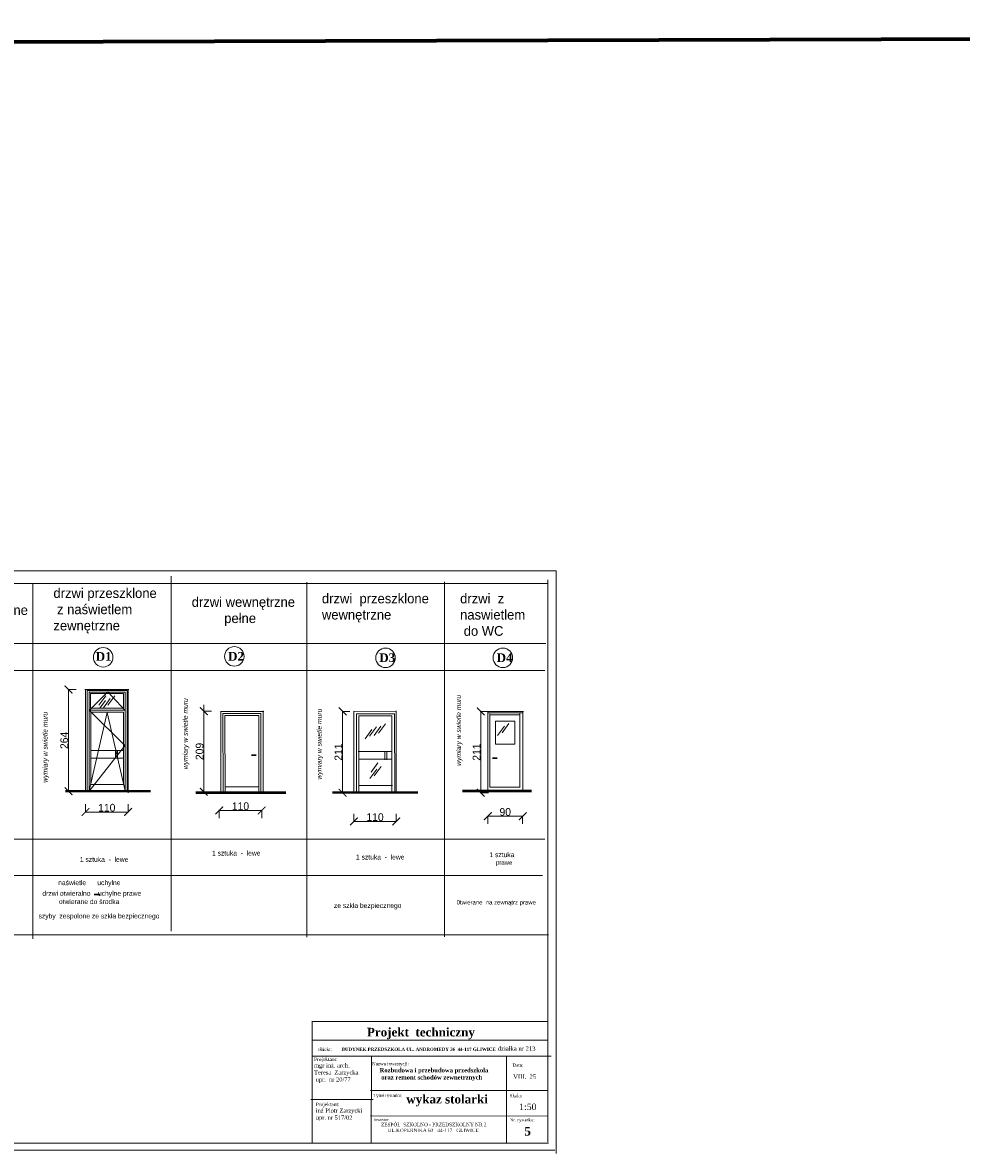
# Model space of a CAD drawing. Header units: millimetres. Extents: x 71367 to 297009, y -32559 to 7655.
# Tile 11 of 17: x 91966 to 94399, y -26356 to -23426. Entities that reach past the tile are written whole.
import ezdxf

# ---------------------------------------------------------------- set-up
doc = ezdxf.new("R2010")
doc.units = ezdxf.units.MM
doc.layers.get('0').update_dxf_attribs({"lineweight": 70})
doc.layers.add('wymiarowanie', color=7, linetype='Continuous', lineweight=30)
doc.styles.get("Standard").update_dxf_attribs({"font": 'phagspa.ttf'})
doc.dimstyles.new('ISO-25', dxfattribs={"dimtxt": 20, "dimasz": 20, "dimexe": 1.25, "dimexo": 0.625, "dimtad": 1, "dimdec": 0, "dimtxsty": 'Standard', "dimblk": 'ARCHTICK', "dimcen": 2.5, "dimclrd": 6, "dimclre": 6, "dimadec": 0, "dimazin": 0, "dimtfac": 1, "dimtdec": 0, "dimtmove": 0, "dimatfit": 3, "dimldrblk": 'ARCHTICK', "dimfxl": 20, "dimfxlon": 1, "dimlwd": 9, "dimlwe": 9, "dimarcsym": 0})

# ---------------------------------------------------------------- blocks, each defined once
blk = doc.blocks.new('_ArchTick')
at = {"color": 0, "linetype": 'ByBlock', "const_width": 0.15}
blk.add_lwpolyline([(-0.5, -0.5), (0.5, 0.5)], dxfattribs=at)
blk = doc.blocks.new('*D730')
at = {"color": 6, "lineweight": 9, "transparency": 16777216}
for p, q in [((93172, -25502.6), (93172, -25481.4)), ((93262.1, -25482.6), (93172, -25482.6)), ((93262.1, -25502.6), (93262.1, -25481.4))]:
    blk.add_line(p, q, dxfattribs=at)
at = {"layer": 'Defpoints', "color": 0, "lineweight": 25, "transparency": 16777216}
for p in [(93172, -25482.6), (93172, -25513.3), (93262.1, -25513.3)]:
    blk.add_point(p, dxfattribs=at)
at = {"color": 6, "lineweight": 9, "transparency": 16777216, "xscale": 20, "yscale": 20, "zscale": 20, "rotation": 180}
blk.add_blockref('_ArchTick', (93172, -25482.6), dxfattribs=at)
at = {"color": 6, "lineweight": 9, "transparency": 16777216, "xscale": 20, "yscale": 20, "zscale": 20}
blk.add_blockref('_ArchTick', (93262.1, -25482.6), dxfattribs=at)
at = {"color": 0, "lineweight": 20, "transparency": 16777216, "insert": (93217, -25471.7), "char_height": 20, "attachment_point": 5}
blk.add_mtext('90', dxfattribs=at)
blk = doc.blocks.new('*D731')
at = {"color": 6, "lineweight": 9, "transparency": 16777216}
for p, q in [((92475.8, -25487.7), (92475.8, -25466.4)), ((92585.7, -25487.7), (92585.7, -25466.4)), ((92585.7, -25467.7), (92475.8, -25467.7))]:
    blk.add_line(p, q, dxfattribs=at)
at = {"layer": 'Defpoints', "color": 0, "lineweight": 25, "transparency": 16777216}
for p in [(92475.8, -25467.7), (92475.8, -25505.1), (92585.7, -25504.5)]:
    blk.add_point(p, dxfattribs=at)
at = {"color": 6, "lineweight": 9, "transparency": 16777216, "xscale": 20, "yscale": 20, "zscale": 20, "rotation": 180}
blk.add_blockref('_ArchTick', (92475.8, -25467.7), dxfattribs=at)
at = {"color": 6, "lineweight": 9, "transparency": 16777216, "xscale": 20, "yscale": 20, "zscale": 20}
blk.add_blockref('_ArchTick', (92585.7, -25467.7), dxfattribs=at)
at = {"color": 0, "lineweight": 20, "transparency": 16777216, "insert": (92530.8, -25456.7), "char_height": 20, "attachment_point": 5}
blk.add_mtext('110', dxfattribs=at)
blk = doc.blocks.new('*D736')
at = {"color": 6, "lineweight": 9, "transparency": 16777216}
for p, q in [((92105, -25154.1), (92083.7, -25154.1)), ((92085, -25418.1), (92085, -25154.1)), ((92105, -25418.1), (92083.7, -25418.1))]:
    blk.add_line(p, q, dxfattribs=at)
at = {"layer": 'Defpoints', "color": 0, "lineweight": 25, "transparency": 16777216}
for p in [(92085, -25154.1), (92127.3, -25154.1), (92133.4, -25418.1)]:
    blk.add_point(p, dxfattribs=at)
at = {"color": 6, "lineweight": 9, "transparency": 16777216, "xscale": 20, "yscale": 20, "zscale": 20}
for p, rotation in [((92085, -25154.1), 90), ((92085, -25418.1), 270)]:
    blk.add_blockref('_ArchTick', p, dxfattribs=dict(at, rotation=rotation))
at = {"color": 0, "lineweight": 20, "transparency": 16777216, "insert": (92074, -25286.1), "char_height": 20, "attachment_point": 5, "rotation": 90}
blk.add_mtext('264', dxfattribs=at)
blk = doc.blocks.new('*D725')
at = {"color": 6, "lineweight": 9, "transparency": 16777216}
for p, q in [((92455.7, -25210.4), (92434.5, -25210.4)), ((92435.7, -25419.2), (92435.7, -25210.4)), ((92455.7, -25419.2), (92434.5, -25419.2))]:
    blk.add_line(p, q, dxfattribs=at)
at = {"layer": 'Defpoints', "color": 0, "lineweight": 25, "transparency": 16777216}
for p in [(92435.7, -25210.4), (92479.8, -25210.4), (92479.5, -25419.2)]:
    blk.add_point(p, dxfattribs=at)
at = {"color": 6, "lineweight": 9, "transparency": 16777216, "xscale": 20, "yscale": 20, "zscale": 20}
for p, rotation in [((92435.7, -25210.4), 90), ((92435.7, -25419.2), 270)]:
    blk.add_blockref('_ArchTick', p, dxfattribs=dict(at, rotation=rotation))
at = {"color": 0, "lineweight": 20, "transparency": 16777216, "insert": (92424.8, -25314.8), "char_height": 20, "attachment_point": 5, "rotation": 90}
blk.add_mtext('209', dxfattribs=at)
blk = doc.blocks.new('*D726')
at = {"color": 6, "lineweight": 9, "transparency": 16777216}
for p, q in [((93172.3, -25210.9), (93152.2, -25210.9)), ((93153.5, -25421.8), (93153.5, -25210.9)), ((93173.5, -25421.8), (93152.2, -25421.8))]:
    blk.add_line(p, q, dxfattribs=at)
at = {"layer": 'Defpoints', "color": 0, "lineweight": 25, "transparency": 16777216}
for p in [(93153.5, -25210.9), (93172.9, -25210.9), (93174.3, -25421.8)]:
    blk.add_point(p, dxfattribs=at)
at = {"color": 6, "lineweight": 9, "transparency": 16777216, "xscale": 20, "yscale": 20, "zscale": 20}
for p, rotation in [((93153.5, -25210.9), 90), ((93153.5, -25421.8), 270)]:
    blk.add_blockref('_ArchTick', p, dxfattribs=dict(at, rotation=rotation))
at = {"color": 0, "lineweight": 20, "transparency": 16777216, "insert": (93142.6, -25316.4), "char_height": 20, "attachment_point": 5, "rotation": 90}
blk.add_mtext('211', dxfattribs=at)
blk = doc.blocks.new('*D738')
at = {"color": 6, "lineweight": 9, "transparency": 16777216}
for p, q in [((92824.6, -25476.1), (92824.6, -25497.4)), ((92934.3, -25496.1), (92824.6, -25496.1)), ((92934.3, -25476.1), (92934.3, -25497.4))]:
    blk.add_line(p, q, dxfattribs=at)
at = {"layer": 'Defpoints', "color": 0, "lineweight": 25, "transparency": 16777216}
for p in [(92824.6, -25420.9), (92934.3, -25420.8), (92824.6, -25496.1)]:
    blk.add_point(p, dxfattribs=at)
at = {"color": 6, "lineweight": 9, "transparency": 16777216, "xscale": 20, "yscale": 20, "zscale": 20, "rotation": 180}
blk.add_blockref('_ArchTick', (92824.6, -25496.1), dxfattribs=at)
at = {"color": 6, "lineweight": 9, "transparency": 16777216, "xscale": 20, "yscale": 20, "zscale": 20}
blk.add_blockref('_ArchTick', (92934.3, -25496.1), dxfattribs=at)
at = {"color": 0, "lineweight": 20, "transparency": 16777216, "insert": (92879.5, -25485.1), "char_height": 20, "attachment_point": 5}
blk.add_mtext('110', dxfattribs=at)
blk = doc.blocks.new('*D739')
at = {"color": 6, "lineweight": 9, "transparency": 16777216}
for p, q in [((92129, -25451.7), (92129, -25472.9)), ((92239.4, -25451.7), (92239.4, -25472.9)), ((92239.4, -25471.7), (92129, -25471.7))]:
    blk.add_line(p, q, dxfattribs=at)
at = {"layer": 'Defpoints', "color": 0, "lineweight": 25, "transparency": 16777216}
for p in [(92129, -25418.1), (92239.4, -25418.1), (92129, -25471.7)]:
    blk.add_point(p, dxfattribs=at)
at = {"color": 6, "lineweight": 9, "transparency": 16777216, "xscale": 20, "yscale": 20, "zscale": 20, "rotation": 180}
blk.add_blockref('_ArchTick', (92129, -25471.7), dxfattribs=at)
at = {"color": 6, "lineweight": 9, "transparency": 16777216, "xscale": 20, "yscale": 20, "zscale": 20}
blk.add_blockref('_ArchTick', (92239.4, -25471.7), dxfattribs=at)
at = {"color": 0, "lineweight": 20, "transparency": 16777216, "insert": (92184.2, -25460.7), "char_height": 20, "attachment_point": 5}
blk.add_mtext('110', dxfattribs=at)
blk = doc.blocks.new('*D743')
at = {"color": 6, "lineweight": 9, "transparency": 16777216}
for p, q in [((92814.2, -25210.9), (92794.2, -25210.9)), ((92795.4, -25421.8), (92795.4, -25210.9)), ((92815.4, -25421.8), (92794.2, -25421.8))]:
    blk.add_line(p, q, dxfattribs=at)
at = {"layer": 'Defpoints', "color": 0, "lineweight": 25, "transparency": 16777216}
for p in [(92795.4, -25210.9), (92814.9, -25210.9), (92816.3, -25421.8)]:
    blk.add_point(p, dxfattribs=at)
at = {"color": 6, "lineweight": 9, "transparency": 16777216, "xscale": 20, "yscale": 20, "zscale": 20}
for p, rotation in [((92795.4, -25210.9), 90), ((92795.4, -25421.8), 270)]:
    blk.add_blockref('_ArchTick', p, dxfattribs=dict(at, rotation=rotation))
at = {"color": 0, "lineweight": 20, "transparency": 16777216, "insert": (92784.6, -25316.4), "char_height": 20, "attachment_point": 5, "rotation": 90}
blk.add_mtext('211', dxfattribs=at)

msp = doc.modelspace()

# ---------------------------------------------------------------- linework, layer by layer
at = {"color": 3, "lineweight": 70}
msp.add_line((107961.4, -23425.8), (71374.3, -23541.5), dxfattribs=at)
at = {"lineweight": 20}
for p, q in [((91259.6, -24846.8), (92314.5, -24846.8)), ((91261.7, -24846.7), (93348.8, -24846.7)), ((93348.8, -24846.7), (93348.8, -26356.5)), ((93327.7, -24879.2), (91287.1, -24879.2)), ((92351.5, -24860.2), (92351.5, -25780.5)), ((92702.9, -24875.7), (92702.9, -25795.9)), ((93059.3, -24875.3), (93059.3, -25795.6)), ((93327.7, -24869.8), (93327.7, -26327.3)), ((91992.6, -24881.3), (91992.6, -25800.6)), ((92142.1, -25164.6), (92227.1, -25164.6)), ((92227.1, -25164.6), (92227.1, -25203)), ((92184.8, -25213.5), (92138.6, -25416.7)), ((92185.2, -25213.4), (92231.7, -25417)), ((92479.8, -25211), (92479.8, -25211)), ((93171.7, -25212.8), (93171.7, -25212)), ((93191.5, -25236.5), (93241.9, -25236.5)), ((93191.5, -25296.3), (93191.5, -25236.5)), ((93241.9, -25236.5), (93241.9, -25296)), ((92138.3, -25418.1), (92230.3, -25301.3)), ((93241.9, -25296), (93191.5, -25296)), ((92559.5, -25323.8), (92571, -25323.8)), ((92559.5, -25325.5), (92571, -25325.5)), ((93184.3, -25331.2), (93195.8, -25331.2)), ((93184.3, -25332.6), (93195.8, -25332.6)), ((92435.7, -25389.7), (92435.7, -25421.8)), ((92127.4, -25418.1), (92127.4, -25418.1)), ((92819.9, -25420.9), (92819.9, -25420.9)), ((91287, -25789.7), (93329.1, -25789.7)), ((92716.9, -26014.6), (93328.2, -26014.6)), ((92716.9, -26063), (93328.2, -26063)), ((92715.9, -26104.1), (93336.2, -26104.8)), ((92713, -26217.1), (92874.8, -26217.2)), ((92716.5, -26303.5), (92716.5, -26329.7)), ((93329.4, -26329.7), (91284.1, -26329.7)), ((91253.3, -26348.2), (93345.5, -26348.2)), ((91259.8, -26348.3), (92315.6, -26348.3))]:
    msp.add_line(p, q, dxfattribs=at)
at = {"lineweight": 9}
for p, q in [((91283.8, -25035.1), (93322.3, -25035.1)), ((91270.4, -25105.2), (93319.3, -25105.2)), ((91270.4, -25542.3), (93319.3, -25542.3)), ((91264.9, -25636.5), (93313.7, -25636.5)), ((92716.5, -26097.8), (92716.5, -26014.2)), ((92716.5, -26097.8), (92716.5, -26303.5)), ((92870.1, -26104.1), (92869.8, -26329)), ((93220.5, -26104.6), (93219.9, -26329.7)), ((92867.6, -26193.1), (93328.3, -26193.7)), ((92867.6, -26259), (93328.4, -26259.8))]:
    msp.add_line(p, q, dxfattribs=at)
at = {"color": 3, "lineweight": 20}
for p, q in [((92127.3, -25154.1), (92241.1, -25154.1)), ((92128.9, -25416.6), (92128.9, -25154.2)), ((92239.4, -25421.7), (92239.4, -25153.8)), ((92478.6, -25211), (92591.1, -25210.8)), ((92479.8, -25421.1), (92479.8, -25210.5)), ((92589.5, -25420.7), (92589.5, -25209.9)), ((92824.6, -25421.1), (92824.6, -25210.4)), ((92824.6, -25422.6), (92824.6, -25212)), ((92825.3, -25210.7), (92934.3, -25211.4)), ((92934.3, -25420.7), (92934.3, -25209.8)), ((92934.3, -25422.2), (92934.3, -25211.4)), ((93171.5, -25421.5), (93171.5, -25211.4)), ((93171.9, -25211.1), (93263.9, -25211.1)), ((93262.3, -25420.1), (93262.3, -25210))]:
    msp.add_line(p, q, dxfattribs=at)
at = {"color": 0, "lineweight": 20}
for p, q in [((92133.4, -25418.1), (92133.3, -25157.1)), ((92133.3, -25157.1), (92236.8, -25157.1)), ((92138.4, -25157.9), (92138.4, -25158.6)), ((92138.4, -25160.9), (92138.4, -25419.8)), ((92138.4, -25161.1), (92231.7, -25161.1)), ((92139.2, -25207.8), (92186.7, -25160.4)), ((92142.1, -25203), (92142.1, -25164.6)), ((92181.7, -25170.6), (92163.8, -25194.8)), ((92186.7, -25160.4), (92231.8, -25208.2)), ((92204.8, -25170.9), (92186.9, -25195.1)), ((92231.8, -25418), (92231.7, -25161.1)), ((92236.8, -25417.5), (92236.8, -25157.1)), ((92142.1, -25203), (92227.1, -25203)), ((92180.6, -25182.7), (92166.4, -25202.4)), ((92193.3, -25177.8), (92175.4, -25202)), ((92435.7, -25421.8), (92435.7, -25194.1)), ((92231.6, -25300.2), (92138.4, -25207.8)), ((92138.4, -25207.9), (92230.8, -25207.9)), ((92142.5, -25400), (92142.5, -25213)), ((92142.5, -25213.2), (92227.9, -25213.2)), ((92227.9, -25213.2), (92227.9, -25400)), ((92485.4, -25216.1), (92485.5, -25419.9)), ((92485.4, -25216.1), (92583.1, -25216.1)), ((92485.4, -25221.5), (92485.4, -25221.5)), ((92490.6, -25215.8), (92490.6, -25216.1)), ((92490.6, -25221.5), (92490.8, -25421)), ((92490.6, -25221.5), (92577.9, -25221.5)), ((92577.9, -25419.4), (92577.9, -25221.5)), ((92583.3, -25421.7), (92583.1, -25216.1)), ((92831.6, -25217.5), (92930.3, -25217.5)), ((92831.6, -25420.9), (92831.6, -25217.5)), ((92837.3, -25421.7), (92837.3, -25222.5)), ((92837.3, -25222.5), (92922.7, -25222.5)), ((92922.7, -25222.5), (92922.7, -25420.6)), ((92930.4, -25420.7), (92930.3, -25217)), ((93171.7, -25215), (93261.5, -25214.9)), ((93177.1, -25217.2), (93177.1, -25407.5)), ((93177.1, -25220.2), (93254.9, -25220.2)), ((93254.9, -25407.4), (93254.9, -25216.2)), ((92871.5, -25257.9), (92853.6, -25282.1)), ((92883.1, -25251), (92865.2, -25275.2)), ((92894.9, -25249.6), (92877, -25273.8)), ((92906.5, -25242.8), (92888.6, -25267)), ((93214.9, -25249.1), (93197, -25273.3)), ((93226.5, -25242.2), (93208.6, -25266.4)), ((92142.6, -25312.2), (92228.3, -25312.2)), ((92207, -25312.1), (92207, -25333.3)), ((92212, -25312.1), (92212, -25333.3)), ((92835.8, -25315), (92922.9, -25315)), ((92904.8, -25314.9), (92904.8, -25336.1)), ((92909.7, -25314.9), (92909.7, -25336.1)), ((92142.7, -25332.1), (92228.2, -25332.1)), ((92836.2, -25334.9), (92924, -25334.9)), ((92887.1, -25343.9), (92869.2, -25368.1)), ((92883.9, -25360.7), (92866, -25384.9)), ((92895.5, -25353.9), (92877.6, -25378.1)), ((92227.8, -25400), (92142.5, -25400)), ((92577.7, -25406.3), (92490.8, -25406.4)), ((92924.8, -25402.8), (92837.5, -25402.8)), ((93255.9, -25407.4), (93177.1, -25407.4)), ((92221.6, -25418.1), (92117.7, -25418.1)), ((92574.9, -25421.7), (92576.4, -25421.7)), ((92914.2, -25420.9), (92810.3, -25420.9)), ((93185.3, -25415.8), (93186.8, -25415.8))]:
    msp.add_line(p, q, dxfattribs=at)
at = {"color": 0, "lineweight": 40}
for p, q in [((92297.6, -25418), (92077, -25418.1)), ((92990.1, -25420.8), (92769.5, -25420.9))]:
    msp.add_line(p, q, dxfattribs=at)
at = {"lineweight": 50}
for p, q in [((92414.8, -25421), (92648.4, -25421)), ((93106.5, -25416.5), (93284.8, -25416.5))]:
    msp.add_line(p, q, dxfattribs=at)
at = {"color": 0, "lineweight": 30}
msp.add_line((92151.9, -25685.1), (92166.1, -25685.1), dxfattribs=at)
at = {"lineweight": 20}
for centre in [(92174.9, -25070.8), (92514.8, -25068.4), (92906.7, -25072.1), (93210.8, -25072)]:
    msp.add_circle(centre, 25.3, dxfattribs=at)

# ---------------------------------------------------------------- texts
at = {"lineweight": 9, "attachment_point": 1}
for s, insert, char_height in [('{\\fTimes New Roman|b1|i0|c238|p18; D2}', (92490.1, -25056.9), 22.4), ('{\\fTimes New Roman|b1|i0|c238|p18; D1}', (92147, -25057.3), 22.4), ('{\\fTimes New Roman|b1|i0|c238|p18; D3}', (92881.9, -25060.6), 22.4), ('{\\fTimes New Roman|b1|i0|c238|p18; D4}', (93186.1, -25060.5), 22.4), ('{\\fTimes New Roman|b1|i0|c238|p18; Projekt  techniczny}', (92849.9, -26031), 22.4), ('{\\fTimes New Roman|b0|i0|c238|p18;\\H1.2x;obiekt:       \\fTimes New Roman|b1|i0|c238|p18; BUDYNEK PRZEDSZKOLA UL. ANDROMEDY 36  44-117 GLIWICE}', (92731.7, -26082.4), 7), ('{\\fTimes New Roman|b0|i0|c238|p18;Projektant:\\P\\H1.2x;mgr inż. arch.\\PTeresa  Zarzycka \\P upr.  nr 20/77}', (92721.4, -26107.9), 9.1), ('{\\fTimes New Roman|b0|i0|c238|p18;\\H1.2x;Nazwa inwestycji:}', (92871.9, -26119.8), 7), ('{\\fTimes New Roman|b0|i0|c238|p18;\\H1.2x;Data:}', (93235.8, -26123.3), 7), ('{\\fTimes New Roman|b0|i0|c238|p18;\\H1.6x;VIII.  25}', (93237.5, -26151.9), 7), ('{\\fTimes New Roman|b0|i0|c238|p18;Projektant:\\P\\H1.2x;inż Piotr Zarzycki\\Pupr. nr 517/02}', (92726, -26224.9), 9.1), ('{\\fTimes New Roman|b0|i0|c238|p18;\\H1.2x;Tytuł rysunku:}', (92874.8, -26202.2), 7), ('{\\fTimes New Roman|b1|i0|c238|p18; wykaz stolarki}', (92952, -26204.7), 22.4), ('{\\fTimes New Roman|b0|i0|c238|p18;\\H1.2x;Skala:}', (93228.4, -26202.4), 7), ('{\\fTimes New Roman|b0|i0|c238|p18;\\H1.6x;1:50}', (93252.9, -26227.3), 10.5), ('{\\fTimes New Roman|b0|i0|c238|p18;\\H1.2x;Nr. rysunku:}', (93228.4, -26265.3), 7)]:
    msp.add_mtext(s, dxfattribs=dict(at, insert=insert, char_height=char_height))
for s, insert, char_height, width in [('{\\fTimes New Roman|b1|i0|c238|p18;               \\P  \\fTimes New Roman|b0|i0|c238|p18; działka nr 213}', (93184.7, -26060.4), 11.2, 339.468), ('{\\fTimes New Roman|b1|i0|c238|p18;               \\PRozbudowa i przebudowa przedszkola\\P oraz remont schodów zewnetrznych}', (92891.3, -26116.5), 11.2, 339.468), ('{\\fTimes New Roman|b0|i0|c238|p18;\\H0.625x;  Inwestor       \\P         \\H1.2857x;ZESPÓŁ  SZKOLNO - PRZEDSZKOLNY NR 2  \\P            UL.KOPERNIKA 63   44-117   GLIWICE  \\P  \\H1.2444x; }', (92871, -26265.5), 11.2, 473.746), ('{\\fTimes New Roman|b1|i0|c238|p18;  5}', (93249.6, -26288), 22.4, 41.334)]:
    msp.add_mtext(s, dxfattribs=dict(at, insert=insert, char_height=char_height, width=width))
at = {"layer": 'wymiarowanie', "lineweight": 20, "attachment_point": 1}
for s, insert, char_height, width in [('okno  wewn.\\Pistniejące  otwieralne  \\P(do przełożenia)    ', (91667, -24893.8), 25.2, 497.271), ('drzwi przeszklone  \\P z naświetlem \\Pzewnętrzne\\P{\\H0.8889x; }', (92045.9, -24891.8), 25.2, 497.271), ('drzwi wewnętrzne \\P         pełne\\P{\\H0.8889x; }', (92404.3, -24914.8), 25.2, 497.271), ('drzwi  przeszklone\\Pwewnętrzne{\\H0.8889x; }', (92741.8, -24905.7), 25.2, 497.271), ('drzwi  z  \\Pnaswietlem\\P do WC\\P{\\H0.8889x; }', (93100, -24905.8), 25.2, 497.271), ('1 sztuka  -  lewe\\P{\\H0.8889x;    }', (92456.9, -25571.9), 12.6, 248.635), ('1 sztuka  -  lewe\\P{\\H0.8889x;    }', (92830.1, -25582.2), 12.6, 248.635), ('1 sztuka\\P{\\H0.8889x;    prawe}', (93175.9, -25576.1), 12.6, 248.635), ('1 sztuka  -  lewe\\P{\\H0.8889x;    }', (92114.4, -25588.3), 12.6, 248.635), (' naświetle      uchylne\\P{\\H0.8889x;    }', (92053.4, -25648.7), 12.6, 248.635), ('\\pxt19; drzwi otwieralno    uchylne prawe\\P\\ptz;\\P{\\H0.8889x;    }', (92012.4, -25676.3), 12.6, 270.453), ('\\pxt19; otwierane do środka\\P\\ptz;\\P{\\H0.8889x;    }', (92055.3, -25697.7), 12.6, 270.453), ('\\P{\\H0.8889x; 0twierane  na zewnątrz prawe}', (93086.6, -25679.2), 12.6, 248.635), (' \\Pze szkła bezpiecznego', (92772.8, -25686.8), 12.6, 318.681), (' szyby  zespolone ze szkła bezpiecznego\\P\\P{\\H0.8889x;      }', (92002.5, -25734.9), 12.6, 327.25)]:
    msp.add_mtext(s, dxfattribs=dict(at, insert=insert, char_height=char_height, width=width))
at = {"layer": 'wymiarowanie', "color": 3, "lineweight": 20, "char_height": 12.6, "width": 248.635, "attachment_point": 1, "rotation": 90}
for insert in [(92381.6, -25360.6), (93089.8, -25351.9), (92018.1, -25395.6), (92728.6, -25387.6)]:
    msp.add_mtext('{\\fMicrosoft PhagsPa|b0|i1|c0|p34;wymiary w swietle muru\\P\\fMicrosoft PhagsPa|b0|i0|c0|p34;\\H0.8889x;    }', dxfattribs=dict(at, insert=insert))

# ---------------------------------------------------------------- dimensions: what is measured, and where the dimension line sits
at = {"lineweight": 20}
for base, p1, p2, picture, middle in [((92085, -25154.1), (92133.4, -25418.1), (92127.3, -25154.1), '*D736', (92074, -25286.1)), ((92435.7, -25210.4), (92479.5, -25419.2), (92479.8, -25210.4), '*D725', (92424.8, -25314.8))]:
    dim = msp.add_linear_dim(base=base, p1=p1, p2=p2, angle=90, dimstyle='ISO-25', dxfattribs=at)
    dim.commit()
    dim.dimension.update_dxf_attribs({"geometry": picture, "text_midpoint": middle})
at = {"color": 3, "lineweight": 20}
for base, p1, p2, picture, middle in [((92795.4, -25210.9), (92816.3, -25421.8), (92814.9, -25210.9), '*D743', (92784.6, -25316.4)), ((93153.5, -25210.9), (93174.3, -25421.8), (93172.9, -25210.9), '*D726', (93142.6, -25316.4))]:
    dim = msp.add_linear_dim(base=base, p1=p1, p2=p2, angle=90, dimstyle='ISO-25', dxfattribs=at)
    dim.commit()
    dim.dimension.update_dxf_attribs({"geometry": picture, "text_midpoint": middle})
for base, p1, p2, picture, middle in [((92129, -25471.7), (92239.4, -25418.1), (92129, -25418.1), '*D739', (92184.2, -25460.7)), ((92824.6, -25496.1), (92934.3, -25420.8), (92824.6, -25420.9), '*D738', (92879.5, -25485.1)), ((92475.8, -25467.7), (92585.7, -25504.5), (92475.8, -25505.1), '*D731', (92530.8, -25456.7)), ((93172, -25482.6), (93262.1, -25513.3), (93172, -25513.3), '*D730', (93217, -25471.7))]:
    dim = msp.add_linear_dim(base=base, p1=p1, p2=p2, dimstyle='ISO-25', dxfattribs=at)
    dim.commit()
    dim.dimension.update_dxf_attribs({"geometry": picture, "text_midpoint": middle})

doc.saveas('drawing.dxf')
